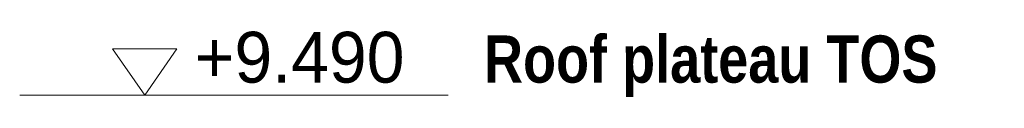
# Model space of a CAD drawing. Header units: millimetres. Extents: x -2200 to 20713, y -2973 to 10107.
# Tile 33 of 33: x 16953 to 20398, y 9482 to 9716. Entities that reach past the tile are written whole.
import ezdxf

# ---------------------------------------------------------------- set-up
doc = ezdxf.new("R2010")
doc.units = ezdxf.units.MM
for name, color, linetype in [('LINE-INK', 7, 'Continuous'), ('TEXT-INK', 7, 'Continuous'), ('TEXT-STEEL', 7, 'Continuous')]:
    doc.layers.add(name, color=color, linetype=linetype)
doc.styles.add('OpenSansCondensed-Bold', font='OpenSansCondensed-Bold.ttf')

msp = doc.modelspace()

# ---------------------------------------------------------------- linework, layer by layer
at = {"layer": 'LINE-INK', "lineweight": 5}
for p, q in [((16953, 9490), (17140.5, 9490)), ((17140.5, 9490), (17265.5, 9490)), ((17265.5, 9490), (18452.5, 9490))]:
    msp.add_line(p, q, dxfattribs=at)
msp.add_lwpolyline([(17390.5, 9490), (17278, 9652.5), (17503, 9652.5)], close=True, dxfattribs=at)

# ---------------------------------------------------------------- texts
at = {"layer": 'TEXT-INK'}
msp.add_text('+9.490', height=177.8, dxfattribs=at).set_placement((17565.5, 9533.8))
at = {"layer": 'TEXT-STEEL', "style": 'OpenSansCondensed-Bold'}
msp.add_text('Roof plateau TOS', height=165.1, dxfattribs=at).set_placement((18577.5, 9533.8))

doc.saveas('drawing.dxf')
